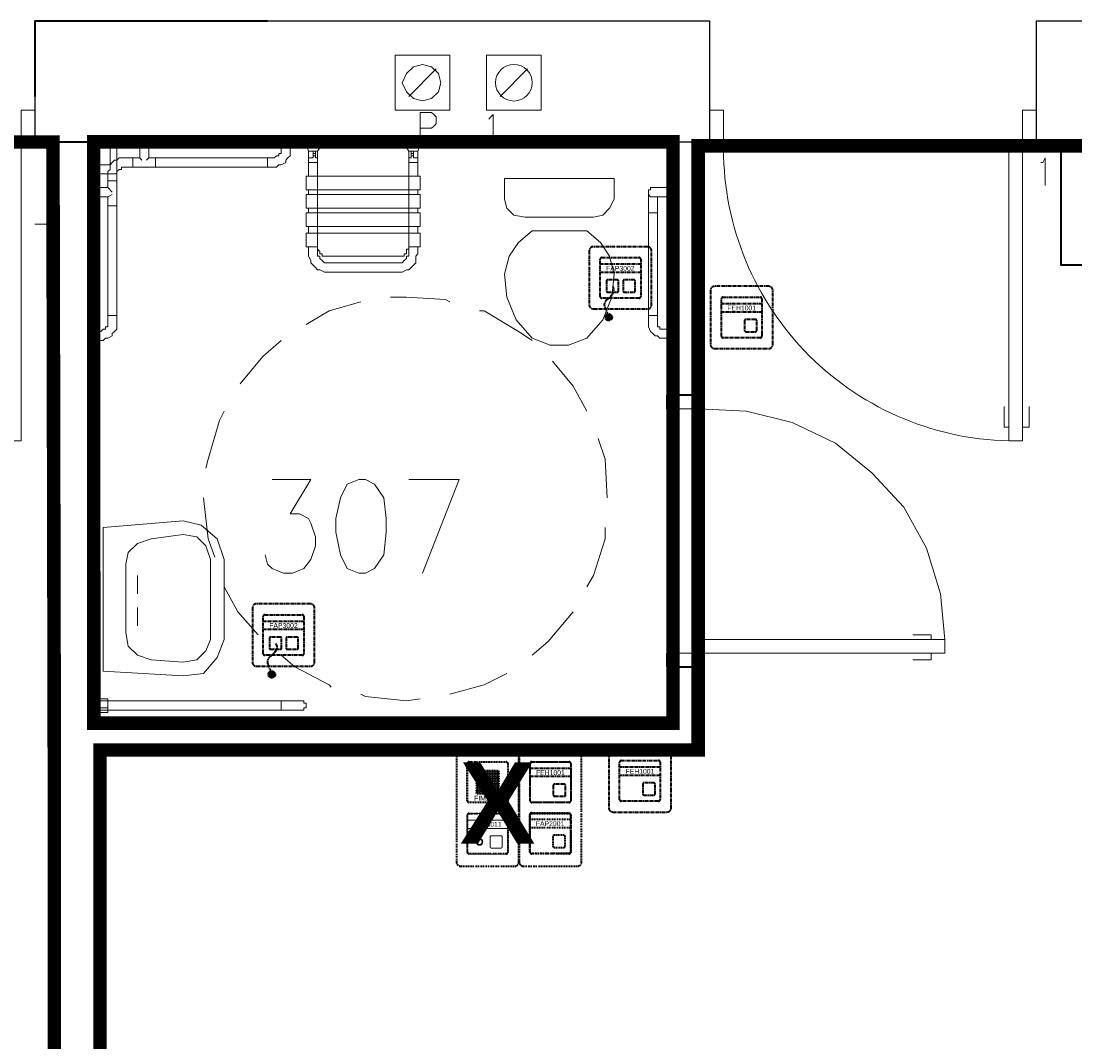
# Model space of a CAD drawing. Header units: millimetres. Extents: x 1 to 17496, y 1 to 30809.
# Tile 161 of 256: x 7141 to 7530, y 28403 to 28780. Entities that reach past the tile are written whole.
import ezdxf
from ezdxf.enums import TextEntityAlignment as Align

# ---------------------------------------------------------------- set-up
doc = ezdxf.new("R2010")
doc.units = ezdxf.units.MM
doc.linetypes.add('BORDER', pattern=[1.75, 0.5, -0.25, 0.5, -0.25, 0, -0.25])
doc.linetypes.add('CENTER', pattern=[2, 1.25, -0.25, 0.25, -0.25])
for name, color, linetype, lineweight in [('0_Przyz_do demontażu', 1, 'CENTER', 40), ('0_Przyz_FAP2001', 1, 'BORDER', 40), ('0_Przyz_FAP3002', 1, 'CENTER', 40), ('0_Przyz_FEH-1001', 1, 'CENTER', 40), ('0_Przyz_FIM1100', 1, 'BORDER', 40), ('0_Przyz_Ramka x4', 1, 'BORDER', 40), ('0_Przyz_Sala chorych', 5, 'BORDER', 40), ('0_Przyz_WC pacjenta', 30, 'CENTER', 40), ('2DE_OBJ_ABB-SIGNAL', 7, 'Continuous', 18)]:
    doc.layers.add(name, color=color, linetype=linetype, lineweight=lineweight)
for name, color, linetype in [('2DE_TXTMARK', 41, 'Continuous'), ('2DE_TXTNUM', 11, 'Continuous'), ('PDF _Geometria', 7, 'Continuous')]:
    doc.layers.add(name, color=color, linetype=linetype)
doc.styles.add('arial', font='arialbd.ttf')
doc.styles.add('CP_ATTR', font='ARIAL.TTF')
doc.styles.add('CP_ELATT', font='ARIAL.TTF')

# ---------------------------------------------------------------- blocks, each defined once
blk = doc.blocks.new('2de_abb_sig_001_fzxmh7f')
for p, q in [((15, 5), (0, 5)), ((15, 2), (0, 2)), ((8.57, -1.2), (8.57, -4.8)), ((12.63, -0.75), (9.01, -0.75)), ((13.07, -4.8), (13.07, -1.2)), ((9.02, -5.25), (12.62, -5.25)), ((13.07, -4.35), (13.07, -4.35))]:
    blk.add_line(p, q)
at = {"flags": 128}
for points in [[(0, -6.9), (0, 6.9)], [(0.6, 7.5), (14.4, 7.5)], [(15, 6.9), (15, -6.9)], [(14.4, -7.5), (0.6, -7.5)]]:
    blk.add_lwpolyline(points, dxfattribs=at)
for centre, radius, start, end in [((0.6, 6.9), 0.6, 90, 180), ((14.4, 6.9), 0.6, 0, 90), ((9.02, -1.2), 0.45, 88.7598, 180), ((12.62, -1.2), 0.45, 0, 91.2402), ((0.6, -6.9), 0.6, 180, 270), ((9.02, -4.8), 0.45, 180, 270), ((12.62, -4.8), 0.45, 270, 0), ((14.4, -6.9), 0.6, 270, 0)]:
    blk.add_arc(centre, radius, start, end)
at = {"linetype": 'Continuous', "style": 'CP_ATTR', "flags": 9}
for tag in ['NAME', 'ARTICLE', 'MARK2', 'OTHER1', 'PRODUCT-TYPE', 'ORDER-NO', 'PRODUCER', 'VOLTAGE', 'CURRENT', 'POWER', 'CHARACTER', 'IP', 'OTHER', 'LINK', 'WEIGHT', 'NUMBER', 'GROUP', 'FUNCTION', 'EL-STATUS']:
    blk.add_attdef(tag, text='', height=0.00005, dxfattribs=at).set_placement((0, -6.9), align=Align.MIDDLE_LEFT)
at = {"layer": '2DE_TXTMARK', "linetype": 'ByBlock', "style": 'CP_ATTR', "width": 0.8, "flags": 8}
blk.add_attdef('MARK1', text='', height=1.8, dxfattribs=at).set_placement((7.5, 3.5), align=Align.MIDDLE_CENTER)
at = {"layer": '2DE_TXTNUM', "style": 'CP_ELATT', "width": 0.8}
blk.add_attdef('TAG', text='', height=2.5, dxfattribs=at).set_placement((7.5, 9), align=Align.CENTER)
blk = doc.blocks.new('2de_abb_sig_045_1psoxj')
blk.add_lwpolyline([(0, 20), (0, 0, 0.414214), (1.5, -1.5), (21.5, -1.5, 0.414214), (23, 0), (23, 20, 0.414214), (21.5, 21.5), (1.5, 21.5, 0.414214)], format="xyb", close=True)
at = {"flags": 128}
for points in [[(4, 3.1), (4, 16.9)], [(4.6, 17.5), (18.4, 17.5)], [(19, 16.9), (19, 3.1)], [(18.4, 2.5), (4.6, 2.5)]]:
    blk.add_lwpolyline(points, dxfattribs=at)
for centre, start, end in [((4.6, 16.9), 90, 180), ((18.4, 16.9), 0, 90), ((4.6, 3.1), 180, 270), ((18.4, 3.1), 270, 0)]:
    blk.add_arc(centre, 0.6, start, end)
at = {"linetype": 'Continuous', "style": 'CP_ATTR', "flags": 9}
for tag in ['NAME', 'ARTICLE', 'MARK2', 'OTHER1', 'PRODUCT-TYPE', 'ORDER-NO', 'PRODUCER', 'VOLTAGE', 'CURRENT', 'POWER', 'CHARACTER', 'IP', 'OTHER', 'LINK', 'WEIGHT', 'NUMBER', 'GROUP', 'FUNCTION', 'EL-STATUS']:
    blk.add_attdef(tag, text='', height=0.00005, dxfattribs=at).set_placement((0, 0), align=Align.MIDDLE_LEFT)
at = {"layer": '2DE_TXTMARK', "linetype": 'ByBlock', "style": 'CP_ATTR', "width": 0.8, "flags": 8}
blk.add_attdef('MARK1', text='', height=1.8, dxfattribs=at).set_placement((11.5, 27), align=Align.CENTER)
at = {"layer": '2DE_TXTNUM', "style": 'CP_ELATT', "width": 0.8}
blk.add_attdef('TAG', text='', height=2.5, dxfattribs=at).set_placement((11.5, 23), align=Align.CENTER)
blk = doc.blocks.new('2de_abb_sig_011_53jswgj')
blk.add_hatch(color=256).paths.add_polyline_path([(4.43, -14.56, 0.52796), (2.73, -13.39, 1.894083)])
for p, q in [((15, 5), (0, 5)), ((15, 2), (0, 2)), ((2.32, -1.2), (2.32, -4.8)), ((6.38, -0.75), (2.76, -0.75)), ((6.82, -4.8), (6.82, -1.2)), ((8.47, -1.2), (8.47, -4.8)), ((12.53, -0.75), (8.91, -0.75)), ((12.97, -4.8), (12.97, -1.2)), ((2.77, -5.25), (6.37, -5.25)), ((4.46, -6.18), (2.81, -7.85)), ((6.82, -4.35), (6.82, -4.35)), ((8.92, -5.25), (12.52, -5.25)), ((12.97, -4.35), (12.97, -4.35)), ((1.71, -10.8), (3.18, -14.56))]:
    blk.add_line(p, q)
at = {"flags": 128}
for points in [[(0, -6.9), (0, 6.9)], [(0.6, 7.5), (14.4, 7.5)], [(15, 6.9), (15, -6.9)], [(14.4, -7.5), (0.6, -7.5)]]:
    blk.add_lwpolyline(points, dxfattribs=at)
blk.add_circle((3.18, -14.56), 1.25)
for centre, radius, start, end in [((0.6, 6.9), 0.6, 90, 180), ((14.4, 6.9), 0.6, 0, 90), ((2.77, -1.2), 0.45, 88.7598, 180), ((2.77, -4.52), 2.36, 315.5514, 40.269), ((6.37, -1.2), 0.45, 0, 91.2402), ((8.92, -1.2), 0.45, 88.7598, 180), ((12.52, -1.2), 0.45, 0, 91.2402), ((0.6, -6.9), 0.6, 180, 270), ((2.77, -4.8), 0.45, 180, 270), ((6.37, -4.8), 0.45, 270, 0), ((8.92, -4.8), 0.45, 180, 270), ((12.52, -4.8), 0.45, 270, 0), ((14.4, -6.9), 0.6, 270, 0), ((3.91, -9.94), 2.36, 117.738, 201.3291)]:
    blk.add_arc(centre, radius, start, end)
at = {"linetype": 'Continuous', "style": 'CP_ATTR', "flags": 9}
for tag in ['NAME', 'ARTICLE', 'MARK2', 'OTHER1', 'PRODUCT-TYPE', 'ORDER-NO', 'PRODUCER', 'VOLTAGE', 'CURRENT', 'POWER', 'CHARACTER', 'IP', 'OTHER', 'LINK', 'WEIGHT', 'NUMBER', 'GROUP', 'FUNCTION', 'EL-STATUS']:
    blk.add_attdef(tag, text='', height=0.00005, dxfattribs=at).set_placement((0, -6.9), align=Align.MIDDLE_LEFT)
at = {"layer": '2DE_TXTMARK', "linetype": 'ByBlock', "style": 'CP_ATTR', "width": 0.8, "flags": 8}
blk.add_attdef('MARK1', text='', height=1.8, dxfattribs=at).set_placement((7.5, 3.5), align=Align.MIDDLE_CENTER)
at = {"layer": '2DE_TXTNUM', "style": 'CP_ELATT', "width": 0.8}
blk.add_attdef('TAG', text='', height=2.5, dxfattribs=at).set_placement((7.5, 9), align=Align.CENTER)
blk = doc.blocks.new('2de_abb_sig_046_18mvjo')
blk.add_lwpolyline([(0, 40), (0, 0, 0.414214), (1.5, -1.5), (21.5, -1.5, 0.414214), (23, 0), (23, 40, 0.414214), (21.5, 41.5), (1.5, 41.5, 0.414214)], format="xyb", close=True)
at = {"flags": 128}
for points in [[(4, 22.6), (4, 36.4)], [(4.6, 37), (18.4, 37)], [(19, 36.4), (19, 22.6)], [(18.4, 22), (4.6, 22)], [(4, 3.6), (4, 17.4)], [(4.6, 18), (18.4, 18)], [(19, 17.4), (19, 3.6)], [(18.4, 3), (4.6, 3)]]:
    blk.add_lwpolyline(points, dxfattribs=at)
for centre, start, end in [((4.6, 36.4), 90, 180), ((18.4, 36.4), 0, 90), ((4.6, 22.6), 180, 270), ((18.4, 22.6), 270, 0), ((4.6, 17.4), 90, 180), ((18.4, 17.4), 0, 90), ((4.6, 3.6), 180, 270), ((18.4, 3.6), 270, 0)]:
    blk.add_arc(centre, 0.6, start, end)
at = {"linetype": 'Continuous', "style": 'CP_ATTR', "flags": 9}
for tag in ['NAME', 'ARTICLE', 'MARK2', 'OTHER1', 'PRODUCT-TYPE', 'ORDER-NO', 'PRODUCER', 'VOLTAGE', 'CURRENT', 'POWER', 'CHARACTER', 'IP', 'OTHER', 'LINK', 'WEIGHT', 'NUMBER', 'GROUP', 'FUNCTION', 'EL-STATUS']:
    blk.add_attdef(tag, text='', height=0.00005, dxfattribs=at).set_placement((0, 0), align=Align.MIDDLE_LEFT)
at = {"layer": '2DE_TXTMARK', "linetype": 'ByBlock', "style": 'CP_ATTR', "width": 0.8, "flags": 8}
blk.add_attdef('MARK1', text='', height=1.8, dxfattribs=at).set_placement((11.5, 47), align=Align.CENTER)
at = {"layer": '2DE_TXTNUM', "style": 'CP_ELATT', "width": 0.8}
blk.add_attdef('TAG', text='', height=2.5, dxfattribs=at).set_placement((11.5, 43), align=Align.CENTER)
blk = doc.blocks.new('2de_abb_sig_006_fzxhx6d')
at = {"flags": 128}
for points in [[(0, -6.9), (0, 6.9)], [(0.6, 7.5), (14.4, 7.5)], [(15, 6.9), (15, -6.9)], [(14.4, -7.5), (0.6, -7.5)]]:
    blk.add_lwpolyline(points, dxfattribs=at)
for points in [[(3.45, 4.27), (11.55, 4.27)], [(11.55, 3.82), (3.45, 3.82)], [(3.45, 3.37), (11.55, 3.37)], [(11.55, 2.92), (3.45, 2.92)], [(3.45, 2.47), (11.55, 2.47)], [(11.55, 2.02), (3.45, 2.02)], [(3.45, 1.57), (11.55, 1.57)], [(11.55, 1.12), (3.45, 1.12)], [(3.45, 0.67), (11.55, 0.67)], [(11.55, 0.22), (3.45, 0.22)], [(3.45, -0.22), (11.55, -0.22)], [(11.55, -0.67), (3.45, -0.67)], [(3.45, -1.12), (11.55, -1.12)], [(11.55, -1.57), (3.45, -1.57)], [(3.45, -2.02), (11.55, -2.02)], [(11.55, -2.47), (3.45, -2.47)], [(3.45, -2.92), (11.55, -2.92)], [(11.55, -3.37), (3.45, -3.37)], [(3.45, -3.82), (11.55, -3.82)], [(11.55, -4.27), (3.45, -4.27)]]:
    blk.add_lwpolyline(points)
for centre, radius, start, end in [((0.6, 6.9), 0.6, 90, 180), ((3.45, 4.05), 0.225, 90, 270), ((11.55, 4.05), 0.225, 270, 90), ((14.4, 6.9), 0.6, 0, 90), ((3.45, 3.15), 0.225, 90, 270), ((3.45, 2.25), 0.225, 90, 270), ((3.45, 1.35), 0.225, 90, 270), ((3.45, 0.45), 0.225, 90, 270), ((11.55, 3.15), 0.225, 270, 90), ((11.55, 2.25), 0.225, 270, 90), ((11.55, 1.35), 0.225, 270, 90), ((11.55, 0.45), 0.225, 270, 90), ((3.45, -0.45), 0.225, 90, 270), ((3.45, -1.35), 0.225, 90, 270), ((3.45, -2.25), 0.225, 90, 270), ((3.45, -3.15), 0.225, 90, 270), ((3.45, -4.05), 0.225, 90, 270), ((11.55, -0.45), 0.225, 270, 90), ((11.55, -1.35), 0.225, 270, 90), ((11.55, -2.25), 0.225, 270, 90), ((11.55, -3.15), 0.225, 270, 90), ((11.55, -4.05), 0.225, 270, 90), ((0.6, -6.9), 0.6, 180, 270), ((14.4, -6.9), 0.6, 270, 0)]:
    blk.add_arc(centre, radius, start, end)
at = {"linetype": 'Continuous', "style": 'CP_ATTR', "flags": 9}
for tag in ['NAME', 'ARTICLE', 'MARK2', 'OTHER1', 'PRODUCT-TYPE', 'ORDER-NO', 'PRODUCER', 'VOLTAGE', 'CURRENT', 'POWER', 'CHARACTER', 'IP', 'OTHER', 'LINK', 'WEIGHT', 'NUMBER', 'GROUP', 'FUNCTION', 'EL-STATUS']:
    blk.add_attdef(tag, text='', height=0.00005, dxfattribs=at).set_placement((0, -6.9), align=Align.MIDDLE_LEFT)
at = {"layer": '2DE_TXTMARK', "linetype": 'ByBlock', "style": 'CP_ATTR', "width": 0.8, "flags": 8}
blk.add_attdef('MARK1', text='', height=1.8, dxfattribs=at).set_placement((7.5, -5.89), align=Align.MIDDLE_CENTER)
at = {"layer": '2DE_TXTNUM', "style": 'CP_ELATT', "width": 0.8}
blk.add_attdef('TAG', text='', height=2.5, dxfattribs=at).set_placement((7.5, 9), align=Align.CENTER)
blk = doc.blocks.new('2de_abb_sig_013_53790e7')
for p, q in [((15, 5), (0, 5)), ((15, 2), (0, 2)), ((8.47, -1.2), (8.47, -4.8)), ((12.53, -0.75), (8.91, -0.75)), ((12.97, -4.8), (12.97, -1.2)), ((8.92, -5.25), (12.52, -5.25)), ((12.97, -4.35), (12.97, -4.35))]:
    blk.add_line(p, q)
at = {"flags": 128}
for points in [[(0, -6.9), (0, 6.9)], [(0.6, 7.5), (14.4, 7.5)], [(15, 6.9), (15, -6.9)], [(14.4, -7.5), (0.6, -7.5)]]:
    blk.add_lwpolyline(points, dxfattribs=at)
at = {"ltscale": 0.2}
for centre, radius in [((4.57, -2.98), 1.25), ((4.57, -3), 0.95)]:
    blk.add_circle(centre, radius, dxfattribs=at)
for centre, radius, start, end in [((0.6, 6.9), 0.6, 90, 180), ((14.4, 6.9), 0.6, 0, 90), ((8.92, -1.2), 0.45, 88.7598, 180), ((12.52, -1.2), 0.45, 0, 91.2402), ((0.6, -6.9), 0.6, 180, 270), ((8.92, -4.8), 0.45, 180, 270), ((12.52, -4.8), 0.45, 270, 0), ((14.4, -6.9), 0.6, 270, 0)]:
    blk.add_arc(centre, radius, start, end)
at = {"linetype": 'Continuous', "style": 'CP_ATTR', "flags": 9}
for tag in ['NAME', 'ARTICLE', 'MARK2', 'OTHER1', 'PRODUCT-TYPE', 'ORDER-NO', 'PRODUCER', 'VOLTAGE', 'CURRENT', 'POWER', 'CHARACTER', 'IP', 'OTHER', 'LINK', 'WEIGHT', 'NUMBER', 'GROUP', 'FUNCTION', 'EL-STATUS']:
    blk.add_attdef(tag, text='', height=0.00005, dxfattribs=at).set_placement((0, -6.9), align=Align.MIDDLE_LEFT)
at = {"layer": '2DE_TXTMARK', "linetype": 'ByBlock', "style": 'CP_ATTR', "width": 0.8, "flags": 8}
blk.add_attdef('MARK1', text='', height=1.8, dxfattribs=at).set_placement((7.5, 3.5), align=Align.MIDDLE_CENTER)
at = {"layer": '2DE_TXTNUM', "style": 'CP_ELATT', "width": 0.8}
blk.add_attdef('TAG', text='', height=2.5, dxfattribs=at).set_placement((7.5, 9), align=Align.CENTER)
blk = doc.blocks.new('2de_abb_sig_010_fzx1zps')
for p, q in [((15, 5), (0, 5)), ((15, 2), (0, 2)), ((8.57, -1.2), (8.57, -4.8)), ((12.63, -0.75), (9.01, -0.75)), ((13.07, -4.8), (13.07, -1.2)), ((9.02, -5.25), (12.62, -5.25)), ((13.07, -4.35), (13.07, -4.35))]:
    blk.add_line(p, q)
at = {"flags": 128}
for points in [[(0, -6.9), (0, 6.9)], [(0.6, 7.5), (14.4, 7.5)], [(15, 6.9), (15, -6.9)], [(14.4, -7.5), (0.6, -7.5)]]:
    blk.add_lwpolyline(points, dxfattribs=at)
for centre, radius, start, end in [((0.6, 6.9), 0.6, 90, 180), ((14.4, 6.9), 0.6, 0, 90), ((9.02, -1.2), 0.45, 88.7598, 180), ((12.62, -1.2), 0.45, 0, 91.2402), ((0.6, -6.9), 0.6, 180, 270), ((9.02, -4.8), 0.45, 180, 270), ((12.62, -4.8), 0.45, 270, 0), ((14.4, -6.9), 0.6, 270, 0)]:
    blk.add_arc(centre, radius, start, end)
at = {"linetype": 'Continuous', "style": 'CP_ATTR', "flags": 9}
for tag in ['NAME', 'ARTICLE', 'MARK2', 'OTHER1', 'PRODUCT-TYPE', 'ORDER-NO', 'PRODUCER', 'VOLTAGE', 'CURRENT', 'POWER', 'CHARACTER', 'IP', 'OTHER', 'LINK', 'WEIGHT', 'NUMBER', 'GROUP', 'FUNCTION', 'EL-STATUS']:
    blk.add_attdef(tag, text='', height=0.00005, dxfattribs=at).set_placement((0, -6.9), align=Align.MIDDLE_LEFT)
at = {"layer": '2DE_TXTMARK', "linetype": 'ByBlock', "style": 'CP_ATTR', "width": 0.8, "flags": 8}
blk.add_attdef('MARK1', text='', height=1.8, dxfattribs=at).set_placement((7.5, 3.5), align=Align.MIDDLE_CENTER)
at = {"layer": '2DE_TXTNUM', "style": 'CP_ELATT', "width": 0.8}
blk.add_attdef('TAG', text='', height=2.5, dxfattribs=at).set_placement((7.5, 9), align=Align.CENTER)

msp = doc.modelspace()

# ---------------------------------------------------------------- linework, layer by layer
at = {"layer": '0_Przyz_Sala chorych', "ltscale": 500, "const_width": 5}
for points in [[(6770.22, 28511.17), (7017.13, 28511.17), (7017.13, 28735.46), (7152.29, 28735.46), (7152.79, 28511.15), (7152.79, 28065.88), (6770.2, 28065.88)], [(7169.69, 28511.02), (7390.54, 28511.02), (7390.54, 28734.05), (7548.86, 28734.05), (7549.03, 28511.15), (7549, 28065.88), (7169.67, 28065.88)]]:
    msp.add_lwpolyline(points, close=True, dxfattribs=at)
at = {"layer": '0_Przyz_WC pacjenta', "ltscale": 500, "const_width": 5}
msp.add_lwpolyline([(7167.32, 28735.51), (7381.25, 28735.51), (7381.25, 28520.96), (7167.37, 28520.96)], close=True, dxfattribs=at)
at = {"layer": 'PDF _Geometria', "lineweight": 40}
for points in [[(7231.49, 28780.11), (7145.59, 28780.11), (7145.59, 28752.32)], [(7152.32, 28065.91), (7152.32, 28735.48), (7167.48, 28735.48), (7167.48, 28521.55), (7381.41, 28521.55), (7381.41, 28541.76), (7390.67, 28541.76), (7390.67, 28511.44), (7167.48, 28511.44), (7167.48, 28065.91)], [(7390.67, 28735.48), (7390.67, 28641.99), (7381.41, 28641.99), (7381.41, 28735.48)], [(7549.01, 28065.91), (7549.01, 28690), (7524.59, 28690), (7524.59, 28735.48), (7597.02, 28735.48), (7597.02, 28690), (7564.17, 28690), (7564.17, 28521.55), (7778.1, 28521.55), (7778.1, 28541.76), (7788.2, 28541.76), (7788.2, 28511.44), (7564.17, 28511.44), (7564.17, 28065.91)]]:
    msp.add_lwpolyline(points, dxfattribs=at)
at = {"layer": 'PDF _Geometria', "lineweight": 25}
for points in [[(7394.88, 28735.48), (7394.88, 28780.11), (7145.59, 28780.11), (7145.59, 28735.48)], [(7807.57, 28735.48), (7807.57, 28780.11), (7515.32, 28780.11), (7515.32, 28735.48)]]:
    msp.add_lwpolyline(points, close=True, dxfattribs=at)
at = {"layer": 'PDF _Geometria', "lineweight": 18}
for points in [[(7298.87, 28747.27), (7298.87, 28767.48), (7278.66, 28767.48), (7278.66, 28747.27)], [(7332.56, 28747.27), (7332.56, 28767.48), (7312.35, 28767.48), (7312.35, 28747.27)], [(7281.18, 28757.37), (7282.87, 28754), (7285.39, 28751.48), (7288.76, 28750.64), (7292.13, 28751.48), (7294.66, 28754), (7295.5, 28757.37), (7294.66, 28760.74), (7292.13, 28763.27), (7288.76, 28764.11), (7285.39, 28763.27), (7282.87, 28760.74)], [(7135.48, 28625.14), (7135.48, 28735.48), (7145.59, 28735.48), (7145.59, 28747.27), (7140.53, 28747.27), (7140.53, 28625.14)], [(7399.94, 28735.48), (7399.94, 28747.27), (7394.88, 28747.27), (7394.88, 28735.48)], [(7505.21, 28625.14), (7505.21, 28735.48), (7515.32, 28735.48), (7515.32, 28747.27), (7510.27, 28747.27), (7510.27, 28625.14)], [(7190.22, 28735.48), (7190.22, 28733.79), (7181.8, 28733.79), (7181.8, 28735.48)], [(7234.02, 28735.48), (7234.02, 28733.79), (7242.44, 28733.79), (7242.44, 28735.48)], [(7254.23, 28734.63), (7254.23, 28735.48), (7242.44, 28735.48), (7242.44, 28734.63)], [(7291.29, 28735.48), (7291.29, 28734.63), (7278.66, 28734.63), (7278.66, 28735.48)], [(7287.08, 28729.58), (7285.39, 28729.58), (7285.39, 28732.11), (7285.39, 28729.58)], [(7190.22, 28729.58), (7190.22, 28726.21)], [(7168.33, 28720.32), (7168.33, 28712.74), (7167.48, 28712.74), (7167.48, 28720.32)], [(7287.92, 28722.84), (7287.92, 28717.79), (7245.81, 28717.79), (7245.81, 28722.84)], [(7319.08, 28714.42), (7319.08, 28722), (7359.51, 28722), (7359.51, 28714.42), (7357.83, 28711.05), (7355.3, 28708.52), (7351.93, 28707.68), (7326.66, 28707.68), (7322.45, 28708.52), (7319.93, 28711.05)], [(7379.72, 28712.74), (7379.72, 28721.16), (7381.41, 28721.16), (7381.41, 28712.74)], [(7287.92, 28716.1), (7245.81, 28716.1), (7245.81, 28711.05), (7287.92, 28711.05)], [(7287.92, 28709.37), (7287.92, 28704.31), (7245.81, 28704.31), (7245.81, 28709.37)], [(7253.39, 28687.47), (7267.71, 28687.47), (7280.34, 28687.47), (7281.18, 28687.47), (7282.87, 28688.31), (7283.71, 28688.31), (7284.55, 28689.15), (7285.39, 28690), (7286.24, 28690.84), (7286.24, 28693.36), (7287.08, 28694.21), (7287.08, 28696.73), (7287.92, 28696.73), (7287.92, 28700.1), (7287.92, 28701.79), (7245.81, 28701.79), (7245.81, 28700.1), (7245.81, 28696.73), (7246.65, 28696.73), (7246.65, 28694.21), (7246.65, 28693.36), (7247.49, 28691.68), (7247.49, 28690.84), (7248.34, 28690), (7249.18, 28689.15), (7250.02, 28688.31), (7250.86, 28688.31), (7252.55, 28687.47)], [(7246.65, 28701.79), (7246.65, 28704.31)], [(7287.08, 28701.79), (7287.08, 28704.31)], [(7329.19, 28702.63), (7349.4, 28702.63), (7354.46, 28698.42), (7357.83, 28693.36), (7359.51, 28686.63), (7358.67, 28678.2), (7355.3, 28669.78), (7349.4, 28663.04), (7342.67, 28660.52), (7335.93, 28660.52), (7329.19, 28663.04), (7323.29, 28669.78), (7319.93, 28678.2), (7319.08, 28686.63), (7320.77, 28693.36), (7324.14, 28698.42)], [(7168.33, 28668.1), (7168.33, 28660.52), (7167.48, 28660.52), (7167.48, 28668.1)], [(7381.41, 28660.52), (7381.41, 28668.1), (7379.72, 28668.1), (7379.72, 28660.52)], [(7390.67, 28636.94), (7390.67, 28641.99), (7378.88, 28641.99), (7378.88, 28636.94)], [(7265.18, 28610.83), (7260.97, 28609.14), (7258.44, 28604.09), (7256.76, 28596.51), (7256.76, 28591.46), (7258.44, 28583.03), (7260.97, 28577.98), (7265.18, 28576.3), (7267.71, 28576.3), (7271.08, 28577.98), (7274.45, 28583.03), (7275.29, 28591.46), (7275.29, 28596.51), (7274.45, 28604.09), (7271.08, 28609.14), (7267.71, 28610.83)], [(7170.85, 28593.14), (7200.33, 28595.67), (7207.07, 28593.98), (7212.96, 28588.93), (7215.49, 28581.35), (7215.49, 28551.87), (7212.96, 28545.13), (7207.91, 28539.24), (7200.33, 28538.4), (7170.85, 28540.08)], [(7179.27, 28579.66), (7179.27, 28554.4), (7180.12, 28549.34), (7183.49, 28545.98), (7188.54, 28544.29), (7200.33, 28543.45), (7205.38, 28544.29), (7208.75, 28547.66), (7210.44, 28551.87), (7210.44, 28581.35), (7208.75, 28586.4), (7205.38, 28589.77), (7200.33, 28590.61), (7188.54, 28588.93), (7183.49, 28587.24), (7180.12, 28583.88)], [(7481.63, 28551.87), (7390.67, 28551.87), (7390.67, 28541.76), (7378.88, 28541.76), (7378.88, 28546.82), (7481.63, 28546.82)], [(7168.33, 28521.55), (7167.48, 28521.55), (7167.48, 28533.34), (7168.33, 28533.34)], [(7169.17, 28524.08), (7169.17, 28530.82), (7168.33, 28530.82), (7168.33, 28524.08)], [(7172.54, 28529.13), (7172.54, 28529.97), (7169.17, 28529.97), (7169.17, 28529.13)], [(7172.54, 28524.92), (7172.54, 28525.76), (7169.17, 28525.76), (7169.17, 28524.92)], [(7368.77, 28521.55), (7351.09, 28521.55)], [(7342.84, 28512.62), (7361.37, 28512.62)]]:
    msp.add_lwpolyline(points, close=True, dxfattribs=at)
for points in [[(7293.82, 28762.43), (7283.71, 28752.32)], [(7327.51, 28762.43), (7317.4, 28752.32)], [(7287.92, 28736.32), (7287.92, 28746.42), (7292.13, 28746.42), (7292.97, 28745.58), (7293.82, 28744.74), (7293.82, 28742.21), (7292.97, 28741.37), (7292.13, 28740.53), (7287.92, 28740.53)], [(7313.19, 28743.9), (7314.03, 28744.74), (7314.87, 28745.58), (7314.87, 28736.32)], [(7157.38, 28735.48), (7180.12, 28735.48)], [(7173.38, 28735.48), (7173.38, 28727.05), (7167.48, 28727.05)], [(7175.91, 28735.48), (7175.91, 28723.68), (7167.48, 28723.68)], [(7168.33, 28718.63), (7172.54, 28718.63), (7172.54, 28721.16), (7175.91, 28721.16), (7172.54, 28721.16), (7172.54, 28723.68), (7172.54, 28724.53), (7173.38, 28725.37), (7173.38, 28727.05), (7174.22, 28727.9), (7175.06, 28728.74), (7175.91, 28728.74), (7176.75, 28729.58), (7179.27, 28729.58), (7181.8, 28729.58), (7184.33, 28729.58), (7184.33, 28733.79)], [(7239.91, 28733.79), (7239.91, 28732.95), (7239.91, 28730.42), (7239.07, 28729.58), (7238.23, 28728.74), (7238.23, 28727.9), (7236.55, 28727.05), (7235.7, 28727.05), (7234.86, 28726.21), (7231.49, 28726.21), (7231.49, 28729.58), (7231.49, 28726.21), (7190.22, 28726.21), (7181.8, 28726.21), (7179.27, 28726.21), (7177.59, 28726.21), (7177.59, 28725.37), (7176.75, 28725.37), (7175.91, 28724.53), (7175.91, 28723.68), (7175.91, 28721.16), (7175.91, 28711.89), (7172.54, 28711.89), (7172.54, 28715.26)], [(7186.85, 28728.74), (7187.7, 28729.58), (7190.22, 28729.58), (7231.49, 28729.58), (7234.02, 28729.58), (7234.86, 28730.42), (7235.7, 28730.42), (7235.7, 28731.26), (7236.55, 28731.26), (7236.55, 28732.95), (7236.55, 28733.79)], [(7187.7, 28729.58), (7187.7, 28733.79)], [(7191.91, 28735.48), (7214.65, 28735.48)], [(7225.6, 28735.48), (7244.13, 28735.48)], [(7245.81, 28734.63), (7246.65, 28732.11), (7246.65, 28722.84)], [(7246.65, 28732.11), (7248.34, 28732.11), (7248.34, 28729.58), (7246.65, 28729.58), (7248.34, 28729.58), (7248.34, 28732.11), (7250.02, 28732.11)], [(7249.18, 28729.58), (7249.18, 28732.11), (7249.18, 28729.58)], [(7282.03, 28734.63), (7283.71, 28732.11), (7283.71, 28722.84), (7283.71, 28696.73), (7283.71, 28695.89), (7282.87, 28695.89), (7282.87, 28694.21), (7282.03, 28694.21), (7282.03, 28693.36), (7267.71, 28693.36), (7251.71, 28693.36), (7251.71, 28694.21), (7250.86, 28694.21), (7250.86, 28695.05), (7250.02, 28695.89), (7250.02, 28696.73), (7250.02, 28722.84), (7250.02, 28732.11), (7251.71, 28734.63)], [(7283.71, 28732.11), (7284.55, 28732.11), (7285.39, 28732.11), (7287.08, 28732.11), (7287.92, 28734.63)], [(7284.55, 28729.58), (7284.55, 28732.11), (7284.55, 28729.58)], [(7287.08, 28722.84), (7287.08, 28732.11)], [(7368.77, 28735.48), (7351.09, 28735.48)], [(7181.8, 28726.21), (7181.8, 28729.58), (7181.8, 28726.21)], [(7181.8, 28726.21), (7181.8, 28729.58)], [(7184.33, 28729.58), (7185.17, 28728.74)], [(7250.02, 28727.9), (7246.65, 28727.9), (7250.02, 28727.9)], [(7249.18, 28731.26), (7248.34, 28731.26), (7249.18, 28731.26)], [(7248.34, 28730.42), (7249.18, 28730.42)], [(7250.02, 28729.58), (7249.18, 28729.58), (7250.02, 28729.58)], [(7283.71, 28729.58), (7284.55, 28729.58), (7283.71, 28729.58)], [(7283.71, 28727.9), (7287.08, 28727.9), (7283.71, 28727.9)], [(7284.55, 28731.26), (7285.39, 28731.26), (7284.55, 28731.26)], [(7285.39, 28730.42), (7284.55, 28730.42)], [(7517.01, 28727.9), (7517.85, 28727.9), (7518.69, 28729.58), (7518.69, 28719.47)], [(7172.54, 28718.63), (7174.22, 28716.95)], [(7246.65, 28716.1), (7246.65, 28716.95), (7246.65, 28717.79)], [(7287.08, 28716.1), (7287.08, 28716.95), (7287.08, 28717.79)], [(7379.72, 28718.63), (7373.83, 28718.63), (7372.99, 28718.63), (7372.99, 28717.79), (7372.14, 28717.79), (7372.14, 28716.1), (7372.99, 28715.26), (7379.72, 28715.26)], [(7379.72, 28663.04), (7378.88, 28663.04), (7376.35, 28663.04), (7375.51, 28663.89), (7374.67, 28663.89), (7373.83, 28664.73), (7372.99, 28665.57), (7372.14, 28667.26), (7372.14, 28668.1), (7372.14, 28671.47), (7372.14, 28709.37), (7372.14, 28716.95)], [(7152.32, 28714.42), (7152.32, 28695.89)], [(7168.33, 28715.26), (7172.54, 28715.26), (7174.22, 28716.1)], [(7375.51, 28715.26), (7375.51, 28709.37), (7375.51, 28671.47), (7375.51, 28668.94), (7375.51, 28668.1), (7375.51, 28667.26), (7376.35, 28667.26), (7376.35, 28666.41), (7379.72, 28666.41)], [(7175.91, 28711.89), (7172.54, 28711.89), (7175.91, 28711.89), (7175.91, 28671.47), (7172.54, 28671.47), (7172.54, 28668.94), (7172.54, 28667.26), (7171.69, 28667.26), (7171.69, 28666.41), (7170.85, 28666.41), (7170.01, 28665.57), (7168.33, 28665.57)], [(7168.33, 28662.2), (7170.01, 28662.2), (7170.85, 28662.2), (7171.69, 28663.04), (7172.54, 28663.04), (7174.22, 28663.89), (7174.22, 28664.73), (7175.06, 28665.57), (7175.91, 28666.41), (7175.91, 28668.94), (7175.91, 28671.47), (7172.54, 28671.47), (7172.54, 28711.89)], [(7246.65, 28709.37), (7246.65, 28711.05)], [(7287.08, 28709.37), (7287.08, 28711.05)], [(7375.51, 28709.37), (7372.14, 28709.37), (7375.51, 28709.37)], [(7372.14, 28709.37), (7375.51, 28709.37)], [(7145.59, 28705.16), (7152.32, 28705.16), (7145.59, 28705.16)], [(7246.65, 28694.21), (7246.65, 28696.73), (7246.65, 28693.36)], [(7246.65, 28696.73), (7250.02, 28696.73)], [(7283.71, 28694.21), (7283.71, 28693.36), (7282.87, 28693.36), (7282.87, 28692.52), (7282.03, 28691.68), (7281.18, 28690.84), (7280.34, 28690.84), (7267.71, 28690.84), (7253.39, 28690.84), (7252.55, 28690.84), (7251.71, 28691.68), (7250.86, 28692.52), (7250.86, 28693.36), (7250.02, 28693.36), (7250.02, 28700.1)], [(7283.71, 28695.89), (7283.71, 28695.05), (7283.71, 28694.21), (7283.71, 28700.1)], [(7283.71, 28696.73), (7287.08, 28696.73), (7287.08, 28694.21)], [(7250.02, 28695.05), (7250.02, 28694.21)], [(7298.87, 28676.52), (7297.19, 28677.36), (7282.87, 28678.2), (7276.97, 28678.2)], [(7266.02, 28676.52), (7254.23, 28673.15), (7245.81, 28668.1)], [(7329.19, 28662.2), (7324.14, 28665.57), (7311.5, 28673.15), (7309.82, 28673.15)], [(7372.14, 28671.47), (7375.51, 28671.47), (7372.14, 28671.47)], [(7236.55, 28662.2), (7229.81, 28656.31), (7221.39, 28646.2)], [(7390.67, 28646.2), (7390.67, 28664.73)], [(7349.4, 28636.09), (7344.35, 28645.36), (7336.77, 28654.62)], [(7215.49, 28636.09), (7213.81, 28632.72), (7209.59, 28618.41), (7208.75, 28615.04)], [(7390.67, 28636.94), (7408.36, 28636.09), (7425.2, 28631.88), (7441.21, 28624.3), (7454.68, 28613.35), (7466.47, 28600.72), (7474.89, 28585.56), (7479.95, 28568.72), (7481.63, 28551.87)], [(7505.21, 28630.2), (7503.53, 28630.2), (7503.53, 28637.78)], [(7510.27, 28630.2), (7512.79, 28630.2), (7512.79, 28637.78)], [(7356.98, 28604.93), (7356.98, 28604.09), (7356.14, 28618.41), (7353.61, 28625.99)], [(7233.18, 28610.83), (7247.49, 28610.83), (7239.91, 28598.19), (7243.28, 28598.19), (7246.65, 28596.51), (7247.49, 28594.82), (7249.18, 28589.77), (7249.18, 28586.4), (7247.49, 28581.35), (7244.97, 28577.98), (7240.76, 28576.3), (7237.39, 28576.3), (7233.18, 28577.98), (7231.49, 28579.66), (7230.65, 28583.03)], [(7288.76, 28576.3), (7302.24, 28610.83), (7283.71, 28610.83)], [(7207.91, 28604.09), (7209.59, 28588.93), (7212.12, 28582.19)], [(7349.4, 28571.24), (7351.93, 28575.45), (7356.14, 28588.93), (7356.14, 28593.14)], [(7183.49, 28575.45), (7183.49, 28568.72)], [(7215.49, 28571.24), (7220.54, 28561.98), (7228.12, 28553.56)], [(7183.49, 28556.92), (7183.49, 28563.66)], [(7329.19, 28545.98), (7335.09, 28551.03), (7344.35, 28561.98)], [(7476.58, 28551.87), (7476.58, 28553.56), (7469.84, 28553.56)], [(7236.55, 28545.98), (7241.6, 28541.76), (7254.23, 28535.03), (7255.07, 28534.18)], [(7476.58, 28546.82), (7476.58, 28544.29), (7469.84, 28544.29)], [(7298.87, 28531.66), (7311.5, 28535.03), (7319.93, 28539.24)], [(7170.85, 28529.97), (7171.69, 28529.97), (7170.85, 28529.97)], [(7266.02, 28531.66), (7267.71, 28530.82), (7282.87, 28529.13), (7287.92, 28529.97)], [(7172.54, 28525.76), (7172.54, 28529.13), (7169.17, 28529.13), (7244.13, 28529.13), (7244.97, 28529.13), (7244.97, 28528.29), (7245.81, 28528.29), (7245.81, 28526.6), (7244.97, 28526.6), (7244.97, 28525.76), (7244.13, 28525.76), (7236.55, 28525.76), (7169.17, 28525.76)], [(7172.54, 28526.6), (7169.17, 28526.6)], [(7236.55, 28525.76), (7236.55, 28529.13)], [(7170.85, 28524.92), (7171.69, 28524.92), (7170.85, 28524.92)]]:
    msp.add_lwpolyline(points, dxfattribs=at)
msp.add_circle((7322.49, 28757.37), 6.77, dxfattribs=at)
msp.add_arc((7507.68, 28732.89), 107.78, 178.6275, 268.6873, dxfattribs=at)

# ---------------------------------------------------------------- block references
at = {"layer": '0_Przyz_FAP2001', "lineweight": -3}
msp.add_blockref('2de_abb_sig_010_fzx1zps', (7328.35, 28480.33), dxfattribs=at).add_auto_attribs({'MARK1': 'FAP2001'})
at = {"layer": '0_Przyz_FAP3002', "lineweight": -3}
for p in [(7350.32, 28675.33), (7225.92, 28543.48)]:
    msp.add_blockref('2de_abb_sig_045_1psoxj', p, dxfattribs=at)
for p in [(7354.32, 28685.33), (7229.92, 28553.48)]:
    msp.add_blockref('2de_abb_sig_011_53jswgj', p, dxfattribs=at).add_auto_attribs({'MARK1': 'FAP3002'})
at = {"layer": '0_Przyz_FEH-1001', "lineweight": -3}
for p in [(7395.09, 28660.7), (7357.54, 28489.64)]:
    msp.add_blockref('2de_abb_sig_045_1psoxj', p, dxfattribs=at)
for p in [(7399.09, 28670.71), (7328.48, 28499.19), (7361.54, 28499.64)]:
    msp.add_blockref('2de_abb_sig_001_fzxmh7f', p, dxfattribs=at).add_auto_attribs({'MARK1': 'FEH1001'})
at = {"layer": '0_Przyz_FIM1100', "lineweight": -3}
msp.add_blockref('2de_abb_sig_006_fzxhx6d', (7305.3, 28499.15), dxfattribs=at).add_auto_attribs({'MARK1': 'FIM1100'})
at = {"layer": '0_Przyz_Ramka x4', "linetype": 'Continuous', "lineweight": 0}
for p in [(7301.31, 28469.65), (7324.47, 28469.65)]:
    msp.add_blockref('2de_abb_sig_046_18mvjo', p, dxfattribs=at)
at = {"layer": '2DE_OBJ_ABB-SIGNAL', "lineweight": -3}
msp.add_blockref('2de_abb_sig_013_53790e7', (7305.24, 28480.09), dxfattribs=at).add_auto_attribs({'MARK1': 'FAP3011'})

# ---------------------------------------------------------------- texts
at = {"layer": '0_Przyz_do demontażu', "linetype": 'ByBlock', "lineweight": 30, "insert": (7302.49, 28506.43), "char_height": 30, "width": 9.5107, "attachment_point": 1, "style": 'arial'}
msp.add_mtext('X', dxfattribs=at)

doc.saveas('drawing.dxf')
